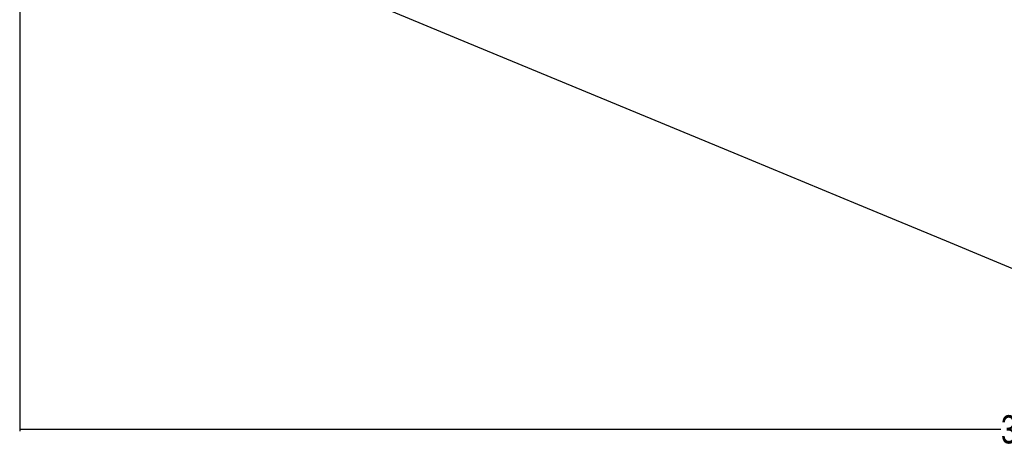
# Paper-space layout 'Surface Plate' of a CAD drawing. Header units: millimetres. Extents: x 2386 to 18395, y 1192 to 15955.
# Tile 21 of 48: x 2818 to 6305, y 8398 to 9929. Entities that reach past the tile are written whole.
import ezdxf

# ---------------------------------------------------------------- set-up
doc = ezdxf.new("R2010")
doc.units = ezdxf.units.MM
doc.layers.add('COMPONENT_GEOMETRY', color=7, linetype='Continuous')
doc.styles.add('SLDTEXTSTYLE1', font='TXT', dxfattribs={"width": 0.75})
doc.dimstyles.new('SLDDIMSTYLE2', dxfattribs={"dimtxt": 100, "dimasz": 6.604, "dimexe": 0, "dimexo": 0.0625, "dimgap": 25, "dimtad": 0, "dimtih": 1, "dimtoh": 1, "dimdec": 0, "dimlfac": 0.5, "dimrnd": 1e-09, "dimzin": 12, "dimdsep": 46, "dimtxsty": 'SLDTEXTSTYLE1', "dimsah": 1, "dimcen": 0.09, "dimadec": 0, "dimazin": 3, "dimtfac": 1, "dimtdec": 3, "dimtofl": 0, "dimtmove": 0, "dimatfit": 3, "dimfxl": 1, "dimfrac": 2, "dimtolj": 1, "dimtzin": 12, "dimarcsym": 0})

# ---------------------------------------------------------------- blocks, each defined once
blk = doc.blocks.new('_D_9')
at = {"layer": 'COMPONENT_GEOMETRY', "color": 7, "ltscale": 2}
for p, q in [((10064.2, 12394.7), (10064.2, 8473.1)), ((2818.4, 12319.2), (2818.4, 8473.1)), ((2818.4, 8479.5), (6293.5, 8479.5)), ((10064.2, 8479.5), (6589.1, 8479.5))]:
    blk.add_line(p, q, dxfattribs=at)
for points in [[(2818.4, 8479.5), (2825, 8478.4), (2825, 8480.5)], [(10064.2, 8479.5), (10057.6, 8480.5), (10057.6, 8478.4)]]:
    blk.add_solid(points, dxfattribs=at)
at = {"layer": 'COMPONENT_GEOMETRY', "color": 7, "ltscale": 2, "insert": (6293.5, 8529), "char_height": 100, "attachment_point": 1, "style": 'SLDTEXTSTYLE1'}
blk.add_mtext('3623', dxfattribs=at)

psp = doc.layouts.new('Surface Plate')

# ---------------------------------------------------------------- linework, layer by layer
at = {"color": 7, "linetype": 'Continuous', "lineweight": 25, "ltscale": 2, "flags": 128}
psp.add_lwpolyline([(4100.46, 9973.93), (4405.05, 9847.77), (4719.13, 9717.67), (5033.2, 9587.58), (5347.28, 9457.48), (5785.46, 9275.98), (6099.54, 9145.89), (6413.61, 9015.79), (6553.74, 8957.75)], dxfattribs=at)

# ---------------------------------------------------------------- dimensions: what is measured, and where the dimension line sits
at = {"layer": 'COMPONENT_GEOMETRY', "color": 7, "ltscale": 2}
dim = psp.add_linear_dim(base=(2818.37, 8479.45), p1=(10064.23, 12397.28), p2=(2818.37, 12321.77), dimstyle='SLDDIMSTYLE2', dxfattribs=at)
dim.commit()
dim.dimension.update_dxf_attribs({"geometry": '_D_9', "text_midpoint": (6441.3, 8479.45), "dimtype": 160})

doc.saveas('drawing.dxf')
